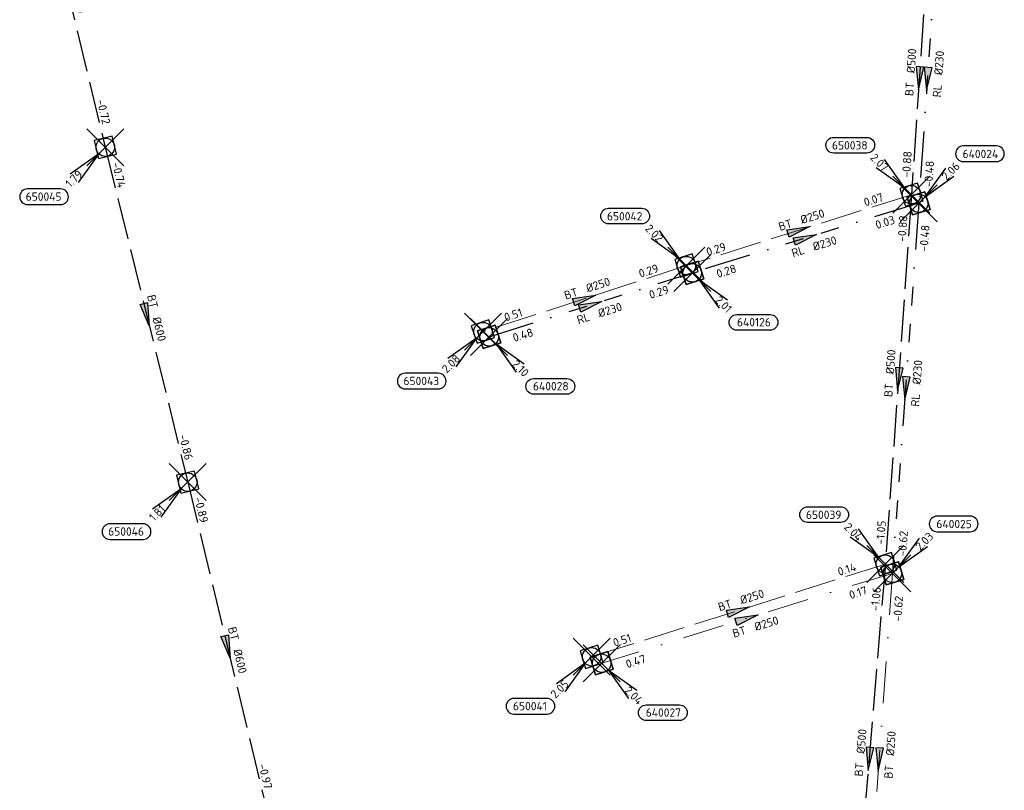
# Model space of a CAD drawing. Header units: metres. Extents: x 153343 to 157271, y 461673 to 467005.
# Tile 163 of 191: x 156721 to 156880, y 464336 to 464461. Entities that reach past the tile are written whole.
import ezdxf
from ezdxf.enums import TextEntityAlignment as Align

# ---------------------------------------------------------------- set-up
doc = ezdxf.new("R2010")
doc.units = ezdxf.units.M
doc.header["$LTSCALE"] = 0.75
doc.header["$PDMODE"] = 3
doc.header["$PDSIZE"] = 3
for name, pattern in [('RI-HWA_BETON', [11.4, 9, -2.4]), ('RI-RELINEN', [38, 10, -4, 0, -4, 4, -4, 4, -4, 0, -4]), ('RI-VWA_BETON', [19, 9, -5, 0, -5])]:
    doc.linetypes.add(name, pattern=pattern)
doc.layers.get('0').update_dxf_attribs({"lineweight": 25})
doc.layers.get('defpoints').update_dxf_attribs({"lineweight": 25})
for name, color, linetype in [('B-OI-RI-HWA_PUTNUMMER-S @ 0.75', 151, 'Continuous'), ('B-OI-RI-HWA_TRANSPORTLEIDING_BETON_500-G', 151, 'RI-HWA_BETON'), ('B-OI-RI-HWA_TRANSPORTLEIDING_BETON_600-G', 151, 'RI-HWA_BETON'), ('B-OI-RI-VWA_PUTNUMMER-S @ 0.75', 33, 'Continuous'), ('B-OI-RI-VWA_TRANSPORTLEIDING_B+RELINED_230-G', 33, 'RI-RELINEN')]:
    doc.layers.add(name, color=color, linetype=linetype)
for name, color, linetype, lineweight in [('B-OI-RI-HWA_RIOOLPUT_INSPECTIEPUT-S', 151, 'Continuous', 25), ('B-OI-RI-HWA_STROOMRICHTING-S @ 0.75', 151, 'Continuous', 25), ('B-OI-RI-HWA_TRANSPORTLEIDING_BETON_250-G', 151, 'RI-HWA_BETON', 18), ('B-OI-RI-VWA_RIOOLPUT_INSPECTIEPUT_BETON-S', 33, 'Continuous', 25), ('B-OI-RI-VWA_STROOMRICHTING-S @ 0.75', 33, 'Continuous', 25), ('B-OI-RI-VWA_TRANSPORTLEIDING_BETON_250-G', 33, 'RI-VWA_BETON', 18)]:
    doc.layers.add(name, color=color, linetype=linetype, lineweight=lineweight)
doc.layers.add('inspectieput', color=7, linetype='Continuous', plot=False)
doc.styles.add('NLCS-ISO', font='isocpeur.ttf')

# ---------------------------------------------------------------- blocks, each defined once
blk = doc.blocks.new('*U1927')
at = {"ltscale": 0.1}
blk.add_hatch(color=256, dxfattribs=at).paths.add_polyline_path([(2.500000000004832, 0), (-2.500000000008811, -0.8333333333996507), (-2.500000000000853, 0.8333333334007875)])
at = {"ltscale": 0.1, "flags": 128}
blk.add_lwpolyline([(2.500000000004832, 0), (-2.500000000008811, -0.8333333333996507), (-2.500000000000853, 0.8333333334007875)], close=True, dxfattribs=at)
at = {"ltscale": 0.1, "style": 'NLCS-ISO'}
for tag, p in [('BOBL', (-27.28492638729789, 1.120211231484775e-13)), ('MAT', (-1, 0.5000000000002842))]:
    blk.add_attdef(tag, text='', height=1.8, dxfattribs=at).set_placement(p, align=Align.BOTTOM_RIGHT)
for tag, p in [('DIA', (1, 0.5000000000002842)), ('BOBR', (26.33893511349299, -0.01016669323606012))]:
    blk.add_attdef(tag, text='', height=1.8, dxfattribs=at).set_placement(p, align=Align.BOTTOM_LEFT)
at = {"layer": 'defpoints', "ltscale": 0.1, "style": 'NLCS-ISO', "flags": 1}
blk.add_attdef('JVA', text='', height=1.8, dxfattribs=at).set_placement((0, -0.9999999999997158), align=Align.TOP_CENTER)
blk = doc.blocks.new('*U1928')
at = {"ltscale": 0.1}
blk.add_hatch(color=256, dxfattribs=at).paths.add_polyline_path([(2.500000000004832, 0), (-2.500000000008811, -0.8333333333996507), (-2.500000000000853, 0.8333333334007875)])
at = {"ltscale": 0.1, "flags": 128}
blk.add_lwpolyline([(2.500000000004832, 0), (-2.500000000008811, -0.8333333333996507), (-2.500000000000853, 0.8333333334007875)], close=True, dxfattribs=at)
at = {"ltscale": 0.1, "style": 'NLCS-ISO'}
for tag, p in [('BOBL', (-27.94989033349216, 1.119462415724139e-13)), ('MAT', (-1, 0.5000000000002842))]:
    blk.add_attdef(tag, text='', height=1.8, dxfattribs=at).set_placement(p, align=Align.BOTTOM_RIGHT)
for tag, p in [('DIA', (1, 0.5000000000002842)), ('BOBR', (27.00389889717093, -0.01063159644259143))]:
    blk.add_attdef(tag, text='', height=1.8, dxfattribs=at).set_placement(p, align=Align.BOTTOM_LEFT)
at = {"layer": 'defpoints', "ltscale": 0.1, "style": 'NLCS-ISO', "flags": 1}
blk.add_attdef('JVA', text='', height=1.8, dxfattribs=at).set_placement((0, -0.9999999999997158), align=Align.TOP_CENTER)
blk = doc.blocks.new('*U1923')
at = {"ltscale": 0.1}
blk.add_hatch(color=256, dxfattribs=at).paths.add_polyline_path([(2.500000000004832, 0), (-2.500000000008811, -0.8333333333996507), (-2.500000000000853, 0.8333333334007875)])
at = {"ltscale": 0.1, "flags": 128}
blk.add_lwpolyline([(2.500000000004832, 0), (-2.500000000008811, -0.8333333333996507), (-2.500000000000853, 0.8333333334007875)], close=True, dxfattribs=at)
at = {"ltscale": 0.1, "style": 'NLCS-ISO'}
for tag, p in [('BOBL', (-13.77282545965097, 1.135427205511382e-13)), ('MAT', (-1, 0.5000000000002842))]:
    blk.add_attdef(tag, text='', height=1.8, dxfattribs=at).set_placement(p, align=Align.BOTTOM_RIGHT)
for tag, p in [('DIA', (1, 0.5000000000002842)), ('BOBR', (12.82683748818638, -0.0007198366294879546))]:
    blk.add_attdef(tag, text='', height=1.8, dxfattribs=at).set_placement(p, align=Align.BOTTOM_LEFT)
at = {"layer": 'defpoints', "ltscale": 0.1, "style": 'NLCS-ISO', "flags": 1}
blk.add_attdef('JVA', text='', height=1.8, dxfattribs=at).set_placement((0, -0.9999999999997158), align=Align.TOP_CENTER)
blk = doc.blocks.new('*U1924')
at = {"ltscale": 0.1}
blk.add_hatch(color=256, dxfattribs=at).paths.add_polyline_path([(2.500000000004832, 0), (-2.500000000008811, -0.8333333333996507), (-2.500000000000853, 0.8333333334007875)])
at = {"ltscale": 0.1, "flags": 128}
blk.add_lwpolyline([(2.500000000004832, 0), (-2.500000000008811, -0.8333333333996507), (-2.500000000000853, 0.8333333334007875)], close=True, dxfattribs=at)
at = {"ltscale": 0.1, "style": 'NLCS-ISO'}
for tag, p in [('BOBL', (-23.94627206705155, 1.12397088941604e-13)), ('MAT', (-1, 0.5000000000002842))]:
    blk.add_attdef(tag, text='', height=1.8, dxfattribs=at).set_placement(p, align=Align.BOTTOM_RIGHT)
for tag, p in [('DIA', (1, 0.5000000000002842)), ('BOBR', (23.00028160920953, -0.007832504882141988))]:
    blk.add_attdef(tag, text='', height=1.8, dxfattribs=at).set_placement(p, align=Align.BOTTOM_LEFT)
at = {"layer": 'defpoints', "ltscale": 0.1, "style": 'NLCS-ISO', "flags": 1}
blk.add_attdef('JVA', text='', height=1.8, dxfattribs=at).set_placement((0, -0.9999999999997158), align=Align.TOP_CENTER)
blk = doc.blocks.new('*U1904')
at = {"ltscale": 0.1}
blk.add_hatch(color=256, dxfattribs=at).paths.add_polyline_path([(-2.500000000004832, 0), (2.500000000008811, -0.8333333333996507), (2.500000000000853, 0.8333333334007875)])
at = {"ltscale": 0.1, "flags": 128}
blk.add_lwpolyline([(-2.500000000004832, 0), (2.500000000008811, -0.8333333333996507), (2.500000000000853, 0.8333333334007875)], close=True, dxfattribs=at)
at = {"ltscale": 0.1, "style": 'NLCS-ISO'}
for tag, p in [('BOBL', (-32.936249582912, 1.113847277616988e-13)), ('MAT', (-1, 0.5000000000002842))]:
    blk.add_attdef(tag, text='', height=1.8, dxfattribs=at).set_placement(p, align=Align.BOTTOM_RIGHT)
for tag, p in [('DIA', (1, 0.5000000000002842)), ('BOBR', (31.99025692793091, -0.0141177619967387))]:
    blk.add_attdef(tag, text='', height=1.8, dxfattribs=at).set_placement(p, align=Align.BOTTOM_LEFT)
at = {"layer": 'defpoints', "ltscale": 0.1, "style": 'NLCS-ISO', "flags": 1}
blk.add_attdef('JVA', text='', height=1.8, dxfattribs=at).set_placement((0, -0.9999999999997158), align=Align.TOP_CENTER)
blk = doc.blocks.new('*U1905')
at = {"ltscale": 0.1}
blk.add_hatch(color=256, dxfattribs=at).paths.add_polyline_path([(2.500000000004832, 0), (-2.500000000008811, -0.8333333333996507), (-2.500000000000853, 0.8333333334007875)])
at = {"ltscale": 0.1, "flags": 128}
blk.add_lwpolyline([(2.500000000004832, 0), (-2.500000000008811, -0.8333333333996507), (-2.500000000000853, 0.8333333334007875)], close=True, dxfattribs=at)
at = {"ltscale": 0.1, "style": 'NLCS-ISO'}
for tag, p in [('BOBL', (-16.16838753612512, 1.132729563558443e-13)), ('MAT', (-1, 0.5000000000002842))]:
    blk.add_attdef(tag, text='', height=1.8, dxfattribs=at).set_placement(p, align=Align.BOTTOM_RIGHT)
for tag, p in [('DIA', (1, 0.5000000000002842)), ('BOBR', (15.2223989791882, -0.002394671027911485))]:
    blk.add_attdef(tag, text='', height=1.8, dxfattribs=at).set_placement(p, align=Align.BOTTOM_LEFT)
at = {"layer": 'defpoints', "ltscale": 0.1, "style": 'NLCS-ISO', "flags": 1}
blk.add_attdef('JVA', text='', height=1.8, dxfattribs=at).set_placement((0, -0.9999999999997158), align=Align.TOP_CENTER)
blk = doc.blocks.new('*U1925')
at = {"ltscale": 0.1}
blk.add_hatch(color=256, dxfattribs=at).paths.add_polyline_path([(-2.500000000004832, 0), (2.500000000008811, -0.8333333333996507), (2.500000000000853, 0.8333333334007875)])
at = {"ltscale": 0.1, "flags": 128}
blk.add_lwpolyline([(-2.500000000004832, 0), (2.500000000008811, -0.8333333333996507), (2.500000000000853, 0.8333333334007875)], close=True, dxfattribs=at)
at = {"ltscale": 0.1, "style": 'NLCS-ISO'}
for tag, p in [('BOBL', (-30.70165239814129, 1.116363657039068e-13)), ('MAT', (-1, 0.5000000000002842))]:
    blk.add_attdef(tag, text='', height=1.8, dxfattribs=at).set_placement(p, align=Align.BOTTOM_RIGHT)
for tag, p in [('DIA', (1, 0.5000000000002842)), ('BOBR', (29.75566028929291, -0.012555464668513))]:
    blk.add_attdef(tag, text='', height=1.8, dxfattribs=at).set_placement(p, align=Align.BOTTOM_LEFT)
at = {"layer": 'defpoints', "ltscale": 0.1, "style": 'NLCS-ISO', "flags": 1}
blk.add_attdef('JVA', text='', height=1.8, dxfattribs=at).set_placement((0, -0.9999999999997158), align=Align.TOP_CENTER)
blk = doc.blocks.new('*U1922')
at = {"ltscale": 0.1}
blk.add_hatch(color=256, dxfattribs=at).paths.add_polyline_path([(-2.500000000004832, 0), (2.500000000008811, -0.8333333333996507), (2.500000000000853, 0.8333333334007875)])
at = {"ltscale": 0.1, "flags": 128}
blk.add_lwpolyline([(-2.500000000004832, 0), (2.500000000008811, -0.8333333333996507), (2.500000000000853, 0.8333333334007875)], close=True, dxfattribs=at)
at = {"ltscale": 0.1, "style": 'NLCS-ISO'}
for tag, p in [('BOBL', (-15.87248870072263, 1.13306277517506e-13)), ('MAT', (-1, 0.5000000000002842))]:
    blk.add_attdef(tag, text='', height=1.8, dxfattribs=at).set_placement(p, align=Align.BOTTOM_RIGHT)
for tag, p in [('DIA', (1, 0.5000000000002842)), ('BOBR', (14.926500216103, -0.002187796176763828))]:
    blk.add_attdef(tag, text='', height=1.8, dxfattribs=at).set_placement(p, align=Align.BOTTOM_LEFT)
at = {"layer": 'defpoints', "ltscale": 0.1, "style": 'NLCS-ISO', "flags": 1}
blk.add_attdef('JVA', text='', height=1.8, dxfattribs=at).set_placement((0, -0.9999999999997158), align=Align.TOP_CENTER)
blk = doc.blocks.new('*U1909')
at = {"ltscale": 0.1}
blk.add_hatch(color=256, dxfattribs=at).paths.add_polyline_path([(2.500000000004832, 0), (-2.500000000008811, -0.8333333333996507), (-2.500000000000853, 0.8333333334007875)])
at = {"ltscale": 0.1, "flags": 128}
blk.add_lwpolyline([(2.500000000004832, 0), (-2.500000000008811, -0.8333333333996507), (-2.500000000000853, 0.8333333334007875)], close=True, dxfattribs=at)
at = {"ltscale": 0.1, "style": 'NLCS-ISO'}
for tag, p in [('BOBL', (-26.41652662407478, 1.121189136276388e-13)), ('MAT', (-1, 0.5000000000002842))]:
    blk.add_attdef(tag, text='', height=1.8, dxfattribs=at).set_placement(p, align=Align.BOTTOM_RIGHT)
for tag, p in [('DIA', (1, 0.5000000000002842)), ('BOBR', (25.4705355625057, -0.009559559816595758))]:
    blk.add_attdef(tag, text='', height=1.8, dxfattribs=at).set_placement(p, align=Align.BOTTOM_LEFT)
at = {"layer": 'defpoints', "ltscale": 0.1, "style": 'NLCS-ISO', "flags": 1}
blk.add_attdef('JVA', text='', height=1.8, dxfattribs=at).set_placement((0, -0.9999999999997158), align=Align.TOP_CENTER)
blk = doc.blocks.new('*U1887')
at = {"ltscale": 0.1}
blk.add_hatch(color=256, dxfattribs=at).paths.add_polyline_path([(2.500000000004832, 0), (-2.500000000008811, -0.8333333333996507), (-2.500000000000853, 0.8333333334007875)])
at = {"ltscale": 0.1, "flags": 128}
blk.add_lwpolyline([(2.500000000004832, 0), (-2.500000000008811, -0.8333333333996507), (-2.500000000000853, 0.8333333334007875)], close=True, dxfattribs=at)
at = {"ltscale": 0.1, "style": 'NLCS-ISO'}
for tag, p in [('BOBL', (-13.67401397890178, -3.240000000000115)), ('MAT', (-1.000000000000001, -3.740000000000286))]:
    blk.add_attdef(tag, text='', height=1.8, dxfattribs=at).set_placement(p, align=Align.BOTTOM_RIGHT)
for tag, p in [('DIA', (0.9999999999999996, -3.740000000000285)), ('BOBR', (12.72802603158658, -3.239349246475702))]:
    blk.add_attdef(tag, text='', height=1.8, dxfattribs=at).set_placement(p, align=Align.BOTTOM_LEFT)
at = {"layer": 'defpoints', "ltscale": 0.1, "style": 'NLCS-ISO', "flags": 1}
blk.add_attdef('JVA', text='', height=1.8, dxfattribs=at).set_placement((0, -0.9999999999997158), align=Align.TOP_CENTER)
blk = doc.blocks.new('*U1885')
at = {"ltscale": 0.1}
blk.add_hatch(color=256, dxfattribs=at).paths.add_polyline_path([(2.500000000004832, 0), (-2.500000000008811, -0.8333333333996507), (-2.500000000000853, 0.8333333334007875)])
at = {"ltscale": 0.1, "flags": 128}
blk.add_lwpolyline([(2.500000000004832, 0), (-2.500000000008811, -0.8333333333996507), (-2.500000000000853, 0.8333333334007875)], close=True, dxfattribs=at)
at = {"ltscale": 0.1, "style": 'NLCS-ISO'}
for tag, p in [('BOBL', (-23.54938109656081, -3.240000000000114)), ('MAT', (-1.000000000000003, -3.740000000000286))]:
    blk.add_attdef(tag, text='', height=1.8, dxfattribs=at).set_placement(p, align=Align.BOTTOM_RIGHT)
for tag, p in [('DIA', (0.9999999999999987, -3.740000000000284)), ('BOBR', (22.60339073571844, -3.232444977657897))]:
    blk.add_attdef(tag, text='', height=1.8, dxfattribs=at).set_placement(p, align=Align.BOTTOM_LEFT)
at = {"layer": 'defpoints', "ltscale": 0.1, "style": 'NLCS-ISO', "flags": 1}
blk.add_attdef('JVA', text='', height=1.8, dxfattribs=at).set_placement((0, -0.9999999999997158), align=Align.TOP_CENTER)
blk = doc.blocks.new('*U1882')
at = {"ltscale": 0.1}
blk.add_hatch(color=256, dxfattribs=at).paths.add_polyline_path([(-2.500000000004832, 0), (2.500000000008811, -0.8333333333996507), (2.500000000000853, 0.8333333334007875)])
at = {"ltscale": 0.1, "flags": 128}
blk.add_lwpolyline([(-2.500000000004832, 0), (2.500000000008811, -0.8333333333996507), (2.500000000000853, 0.8333333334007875)], close=True, dxfattribs=at)
at = {"ltscale": 0.1, "style": 'NLCS-ISO'}
for tag, p in [('BOBL', (-31.02036296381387, -3.240000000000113)), ('MAT', (-1.000000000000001, -3.740000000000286))]:
    blk.add_attdef(tag, text='', height=1.8, dxfattribs=at).set_placement(p, align=Align.BOTTOM_RIGHT)
for tag, p in [('DIA', (0.9999999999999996, -3.740000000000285)), ('BOBR', (30.07437077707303, -3.227221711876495))]:
    blk.add_attdef(tag, text='', height=1.8, dxfattribs=at).set_placement(p, align=Align.BOTTOM_LEFT)
at = {"layer": 'defpoints', "ltscale": 0.1, "style": 'NLCS-ISO', "flags": 1}
blk.add_attdef('JVA', text='', height=1.8, dxfattribs=at).set_placement((0, -0.9999999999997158), align=Align.TOP_CENTER)
blk = doc.blocks.new('*U1883')
at = {"ltscale": 0.1}
blk.add_hatch(color=256, dxfattribs=at).paths.add_polyline_path([(2.500000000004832, 0), (-2.500000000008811, -0.8333333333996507), (-2.500000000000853, 0.8333333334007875)])
at = {"ltscale": 0.1, "flags": 128}
blk.add_lwpolyline([(2.500000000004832, 0), (-2.500000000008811, -0.8333333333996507), (-2.500000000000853, 0.8333333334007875)], close=True, dxfattribs=at)
at = {"ltscale": 0.1, "style": 'NLCS-ISO'}
for tag, p in [('BOBL', (-16.26680649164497, -3.240000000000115)), ('MAT', (-1.000000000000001, -3.740000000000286))]:
    blk.add_attdef(tag, text='', height=1.8, dxfattribs=at).set_placement(p, align=Align.BOTTOM_RIGHT)
for tag, p in [('DIA', (0.9999999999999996, -3.740000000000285)), ('BOBR', (15.32081791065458, -3.237536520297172))]:
    blk.add_attdef(tag, text='', height=1.8, dxfattribs=at).set_placement(p, align=Align.BOTTOM_LEFT)
at = {"layer": 'defpoints', "ltscale": 0.1, "style": 'NLCS-ISO', "flags": 1}
blk.add_attdef('JVA', text='', height=1.8, dxfattribs=at).set_placement((0, -0.9999999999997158), align=Align.TOP_CENTER)
blk = doc.blocks.new('*U1875')
at = {"ltscale": 0.1}
blk.add_hatch(color=256, dxfattribs=at).paths.add_polyline_path([(-2.500000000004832, 0), (2.500000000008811, -0.8333333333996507), (2.500000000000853, 0.8333333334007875)])
at = {"ltscale": 0.1, "flags": 128}
blk.add_lwpolyline([(-2.500000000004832, 0), (2.500000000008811, -0.8333333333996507), (2.500000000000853, 0.8333333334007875)], close=True, dxfattribs=at)
at = {"ltscale": 0.1, "style": 'NLCS-ISO'}
for tag, p in [('BOBL', (-30.77621495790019, -3.240000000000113)), ('MAT', (-1.000000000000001, -3.740000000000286))]:
    blk.add_attdef(tag, text='', height=1.8, dxfattribs=at).set_placement(p, align=Align.BOTTOM_RIGHT)
for tag, p in [('DIA', (0.9999999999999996, -3.740000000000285)), ('BOBR', (29.83022283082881, -3.227392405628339))]:
    blk.add_attdef(tag, text='', height=1.8, dxfattribs=at).set_placement(p, align=Align.BOTTOM_LEFT)
at = {"layer": 'defpoints', "ltscale": 0.1, "style": 'NLCS-ISO', "flags": 1}
blk.add_attdef('JVA', text='', height=1.8, dxfattribs=at).set_placement((0, -0.9999999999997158), align=Align.TOP_CENTER)
blk = doc.blocks.new('*U1876')
at = {"ltscale": 0.1}
blk.add_hatch(color=256, dxfattribs=at).paths.add_polyline_path([(-2.500000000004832, 0), (2.500000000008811, -0.8333333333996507), (2.500000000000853, 0.8333333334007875)])
at = {"ltscale": 0.1, "flags": 128}
blk.add_lwpolyline([(-2.500000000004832, 0), (2.500000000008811, -0.8333333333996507), (2.500000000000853, 0.8333333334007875)], close=True, dxfattribs=at)
at = {"ltscale": 0.1, "style": 'NLCS-ISO'}
for tag, p in [('BOBL', (-17.58746979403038, -3.240000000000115)), ('MAT', (-1.000000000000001, -3.740000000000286))]:
    blk.add_attdef(tag, text='', height=1.8, dxfattribs=at).set_placement(p, align=Align.BOTTOM_RIGHT)
for tag, p in [('DIA', (0.9999999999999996, -3.740000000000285)), ('BOBR', (16.64148089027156, -3.236613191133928))]:
    blk.add_attdef(tag, text='', height=1.8, dxfattribs=at).set_placement(p, align=Align.BOTTOM_LEFT)
at = {"layer": 'defpoints', "ltscale": 0.1, "style": 'NLCS-ISO', "flags": 1}
blk.add_attdef('JVA', text='', height=1.8, dxfattribs=at).set_placement((0, -0.9999999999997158), align=Align.TOP_CENTER)
blk = doc.blocks.new('B-SRI-PUT_HWA-SO')
at = {"lineweight": -3, "flags": 128}
blk.add_lwpolyline([(-1.999999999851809, -2.00000000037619), (2.000000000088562, -2.000000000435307), (2.000000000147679, 1.99999999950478), (-2.00000000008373, 1.999999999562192)], close=True, dxfattribs=at)
at = {"lineweight": -3}
blk.add_circle((0, 0), 1.999999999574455, dxfattribs=at)
blk = doc.blocks.new('*U241')
for q in [(-7.601397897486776, -5.833630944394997), (-5.833630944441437, -7.601397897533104)]:
    blk.add_line((-1.414213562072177, -1.414213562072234), q)
blk.add_lwpolyline([(-16.8101220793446, -12.39118641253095), (-9.652067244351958, -12.39118641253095, 0.9999999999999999), (-9.652067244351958, -9.006816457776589), (-16.8101220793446, -9.006816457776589, 0.9999999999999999)], format="xyb", close=True)
at = {"ltscale": 0.1, "style": 'NLCS-ISO'}
blk.add_attdef('PUTHGT', text='', height=1.8, rotation=44.99999999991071, dxfattribs=at).set_placement((-8.442832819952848, -8.482353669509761), align=Align.MIDDLE_LEFT)
blk.add_attdef('PUTNR', text='', height=1.8, dxfattribs=at).set_placement((-13.33333333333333, -8.866666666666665), align=Align.MIDDLE_CENTER)
blk = doc.blocks.new('*U255')
for q in [(-5.833630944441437, 7.601397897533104), (-7.601397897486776, 5.833630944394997)]:
    blk.add_line((-1.414213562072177, 1.414213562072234), q)
blk.add_lwpolyline([(-16.8101220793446, 12.39118641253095), (-9.652067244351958, 12.39118641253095, -0.9999999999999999), (-9.652067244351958, 9.006816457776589), (-16.8101220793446, 9.006816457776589, -0.9999999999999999)], format="xyb", close=True)
at = {"ltscale": 0.1, "style": 'NLCS-ISO'}
blk.add_attdef('PUTNR', text='', height=1.8, dxfattribs=at).set_placement((-13.33333333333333, 10.66666666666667), align=Align.MIDDLE_CENTER)
blk.add_attdef('PUTHGT', text='', height=1.8, rotation=315.0000000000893, dxfattribs=at).set_placement((-8.442832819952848, 8.482353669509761), align=Align.MIDDLE_LEFT)
blk = doc.blocks.new('*U321')
for q in [(5.833630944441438, -7.601397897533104), (7.601397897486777, -5.833630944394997)]:
    blk.add_line((1.414213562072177, -1.414213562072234), q)
blk.add_lwpolyline([(16.8101220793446, -12.39118641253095), (9.652067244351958, -12.39118641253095, -0.9999999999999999), (9.652067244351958, -9.006816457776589), (16.8101220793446, -9.006816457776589, -0.9999999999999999)], format="xyb", close=True)
at = {"ltscale": 0.1, "style": 'NLCS-ISO'}
blk.add_attdef('PUTHGT', text='', height=1.8, rotation=315.0000000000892, dxfattribs=at).set_placement((5.388131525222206, -5.427652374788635), align=Align.MIDDLE_LEFT)
blk.add_attdef('PUTNR', text='', height=1.8, dxfattribs=at).set_placement((13.33333333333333, -8.866666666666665), align=Align.MIDDLE_CENTER)
blk = doc.blocks.new('*U43')
for q in [(5.833630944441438, 7.601397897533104), (7.601397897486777, 5.833630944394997)]:
    blk.add_line((1.414213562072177, 1.414213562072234), q)
blk.add_lwpolyline([(16.8101220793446, 12.39118641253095), (9.652067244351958, 12.39118641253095, 0.9999999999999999), (9.652067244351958, 9.006816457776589), (16.8101220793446, 9.006816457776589, 0.9999999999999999)], format="xyb", close=True)
at = {"ltscale": 0.1, "style": 'NLCS-ISO'}
blk.add_attdef('PUTHGT', text='', height=1.8, rotation=44.99999999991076, dxfattribs=at).set_placement((5.388131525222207, 5.427652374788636), align=Align.MIDDLE_LEFT)
blk.add_attdef('PUTNR', text='', height=1.8, dxfattribs=at).set_placement((13.33333333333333, 10.66666666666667), align=Align.MIDDLE_CENTER)
blk = doc.blocks.new('B-SRI-PUT_VWA-SO')
at = {"flags": 128}
blk.add_lwpolyline([(-2.00008364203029, 2.000083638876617), (1.99991635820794, 2.000083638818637), (1.999916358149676, -1.99991636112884), (-2.000083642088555, -1.999916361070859)], close=True, dxfattribs=at)
at = {"lineweight": -3, "flags": 128}
blk.add_lwpolyline([(2.000083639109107, -1.99991635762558), (1.99991635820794, 2.000083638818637), (-2.000083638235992, 1.999916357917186), (-1.999916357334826, -2.000083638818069)], close=True, dxfattribs=at)
at = {"lineweight": -3}
blk.add_circle((0, 0), 1.999999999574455, dxfattribs=at)

msp = doc.modelspace()

# ---------------------------------------------------------------- linework, layer by layer
at = {"layer": 'B-OI-RI-HWA_TRANSPORTLEIDING_BETON_250-G', "transparency": 33554610}
for p, q in [((156865.18, 464432.76), (156828.69, 464421.26)), ((156828.69, 464421.26), (156795.72, 464410.55)), ((156860.95, 464372.85), (156813.34, 464357.82))]:
    msp.add_line(p, q, dxfattribs=at)
at = {"layer": 'B-OI-RI-HWA_TRANSPORTLEIDING_BETON_500-G', "transparency": 33554610}
for p, q in [((156867.72, 464470.49), (156865.18, 464432.76)), ((156865.18, 464432.76), (156860.95, 464372.85)), ((156860.95, 464372.85), (156855.66, 464309.66))]:
    msp.add_line(p, q, dxfattribs=at)
at = {"layer": 'B-OI-RI-HWA_TRANSPORTLEIDING_BETON_600-G', "transparency": 33554610}
for p, q in [((156721.94, 464492.59), (156734.5, 464440.45)), ((156734.5, 464440.45), (156747.87, 464386.14)), ((156747.87, 464386.14), (156760.72, 464332.73))]:
    msp.add_line(p, q, dxfattribs=at)
at = {"layer": 'B-OI-RI-VWA_TRANSPORTLEIDING_B+RELINED_230-G', "transparency": 33554610}
for p, q in [((156869.16, 464471.66), (156866.35, 464431.37)), ((156866.35, 464431.37), (156829.64, 464420.08)), ((156866.35, 464431.37), (156862.09, 464371.35)), ((156796.72, 464409.7), (156829.64, 464420.08))]:
    msp.add_line(p, q, dxfattribs=at)
at = {"layer": 'B-OI-RI-VWA_TRANSPORTLEIDING_BETON_250-G', "transparency": 33554610}
for q in [(156814.96, 464356.78), (156857.73, 464310.97)]:
    msp.add_line((156862.09, 464371.35), q, dxfattribs=at)
at = {"layer": 'inspectieput', "color": 0, "transparency": 33554610}
for p in [(156734.5, 464440.45), (156865.18, 464432.76), (156866.35, 464431.37), (156828.69, 464421.26), (156829.64, 464420.08), (156795.72, 464410.55), (156796.72, 464409.7), (156747.87, 464386.14), (156860.95, 464372.85), (156862.09, 464371.35), (156813.34, 464357.82), (156814.96, 464356.78)]:
    msp.add_point(p, dxfattribs=at)

# ---------------------------------------------------------------- block references
at = {"layer": 'B-OI-RI-HWA_PUTNUMMER-S @ 0.75', "color": 0, "transparency": 33554610, "xscale": 0.75, "yscale": 0.75, "zscale": 0.75}
for p, values in [((156865.18, 464432.76), {'PUTNR': '650038', 'PUTHGT': '2.07'}), ((156828.69, 464421.26), {'PUTNR': '650042', 'PUTHGT': '2.02'}), ((156860.95, 464372.85), {'PUTNR': '650039', 'PUTHGT': '2.04'})]:
    msp.add_blockref('*U255', p, dxfattribs=at).add_auto_attribs(values)
at = {"layer": 'B-OI-RI-HWA_PUTNUMMER-S @ 0.75', "color": 0, "transparency": 33554610}
ref = msp.add_blockref('*U241', (156734.5, 464440.45), dxfattribs=dict(at, xscale=0.75, yscale=0.75, zscale=0.75))
ref.add_attrib('PUTNR', '650045', dxfattribs={"layer": '0', "ltscale": 0.1, "height": 1.35, "style": 'NLCS-ISO'}).set_placement((156724.5, 464432.45), align=Align.MIDDLE_CENTER)
ref.add_attrib('PUTHGT', '1.79', dxfattribs={"layer": '0', "ltscale": 0.1, "height": 1.35, "rotation": 44.99999999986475, "style": 'NLCS-ISO'}).set_placement((156728.358794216, 464434.2791535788), align=Align.MIDDLE_LEFT)
ref = msp.add_blockref('*U241', (156795.72, 464410.55), dxfattribs=dict(at, xscale=0.75, yscale=0.75, zscale=0.75))
ref.add_attrib('PUTNR', '650043', dxfattribs={"layer": '0', "ltscale": 0.1, "height": 1.35, "style": 'NLCS-ISO'}).set_placement((156785.72, 464402.55), align=Align.MIDDLE_CENTER)
ref.add_attrib('PUTHGT', '2.08', dxfattribs={"layer": '0', "ltscale": 0.1, "height": 1.35, "rotation": 44.99999999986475, "style": 'NLCS-ISO'}).set_placement((156789.387875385, 464404.1882347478), align=Align.MIDDLE_LEFT)
ref = msp.add_blockref('*U241', (156747.87, 464386.14), dxfattribs=dict(at, xscale=0.75, yscale=0.75, zscale=0.75))
ref.add_attrib('PUTNR', '650046', dxfattribs={"layer": '0', "ltscale": 0.1, "height": 1.35, "style": 'NLCS-ISO'}).set_placement((156737.87, 464378.14), align=Align.MIDDLE_CENTER)
ref.add_attrib('PUTHGT', '1.81', dxfattribs={"layer": '0', "ltscale": 0.1, "height": 1.35, "rotation": 44.99999999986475, "style": 'NLCS-ISO'}).set_placement((156741.9197130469, 464380.1600724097), align=Align.MIDDLE_LEFT)
ref = msp.add_blockref('*U241', (156813.34, 464357.82), dxfattribs=dict(at, xscale=0.75, yscale=0.75, zscale=0.75))
ref.add_attrib('PUTNR', '650041', dxfattribs={"layer": '0', "ltscale": 0.1, "height": 1.35, "style": 'NLCS-ISO'}).set_placement((156803.34, 464349.8200000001), align=Align.MIDDLE_CENTER)
ref.add_attrib('PUTHGT', '2.05', dxfattribs={"layer": '0', "ltscale": 0.1, "height": 1.35, "rotation": 44.99999999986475, "style": 'NLCS-ISO'}).set_placement((156807.007875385, 464351.4582347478), align=Align.MIDDLE_LEFT)
at = {"layer": 'B-OI-RI-HWA_RIOOLPUT_INSPECTIEPUT-S', "transparency": 33554610}
for p, xscale, yscale, zscale, rotation in [((156734.5, 464440.45), 0.75, 0.75, 0.75, 283.8300282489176), ((156865.18, 464432.76), 0.75, 0.75, 0.75, 197.4924976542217), ((156828.69, 464421.26), 0.7500000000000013, 0.7500000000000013, 0.7500000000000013, 197.9959092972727), ((156795.72, 464410.55), 0.75, 0.75, 0.75, 17.99590929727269), ((156747.87, 464386.14), 0.7499999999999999, 0.7499999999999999, 0.7499999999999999, 283.527781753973), ((156860.95, 464372.85), 0.7500000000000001, 0.7500000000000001, 0.7500000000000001, 197.5203846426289), ((156813.34, 464357.8200000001), 0.75, 0.75, 0.75, 17.52038464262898)]:
    msp.add_blockref('B-SRI-PUT_HWA-SO', p, dxfattribs=dict(at, xscale=xscale, yscale=yscale, zscale=zscale, rotation=rotation))
at = {"layer": 'B-OI-RI-HWA_STROOMRICHTING-S @ 0.75', "color": 0, "transparency": 33554610, "xscale": 0.75, "yscale": 0.75, "zscale": 0.75}
for name, p, rotation, values in [('*U1909', (156728.22, 464466.52), 283.5439347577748, {'MAT': 'BT', 'DIA': '%%c600', 'BOBL': '-0.63', 'BOBR': '-0.72'}), ('*U1922', (156866.45, 464451.625), 86.1486343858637, {'MAT': 'BT', 'DIA': '%%c500', 'BOBL': '-0.88', 'BOBR': '-0.84'}), ('*U1928', (156741.185, 464413.295), 283.8300282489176, {'MAT': 'BT', 'DIA': '%%c600', 'BOBL': '-0.74', 'BOBR': '-0.86'}), ('*U1905', (156846.935, 464427.01), 17.49249765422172, {'MAT': 'BT', 'DIA': '%%c250', 'BOBL': '0.29', 'BOBR': '0.07'}), ('*U1925', (156863.065, 464402.805), 85.96128177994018, {'MAT': 'BT', 'DIA': '%%c500', 'BOBL': '-1.05', 'BOBR': '-0.88'}), ('*U1923', (156812.205, 464415.905), 17.99590929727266, {'MAT': 'BT', 'DIA': '%%c250', 'BOBL': '0.51', 'BOBR': '0.29'}), ('*U1927', (156754.295, 464359.435), 283.527781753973, {'MAT': 'BT', 'DIA': '%%c600', 'BOBL': '-0.89', 'BOBR': '-0.97'}), ('*U1924', (156837.145, 464365.335), 17.5203846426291, {'MAT': 'BT', 'DIA': '%%c250', 'BOBL': '0.51', 'BOBR': '0.14'}), ('*U1904', (156858.305, 464341.255), 85.21459766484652, {'MAT': 'BT', 'DIA': '%%c500', 'BOBL': '-1.20', 'BOBR': '-1.06'})]:
    msp.add_blockref(name, p, dxfattribs=dict(at, rotation=rotation)).add_auto_attribs(values)
at = {"layer": 'B-OI-RI-VWA_PUTNUMMER-S @ 0.75', "color": 0, "transparency": 33554610, "xscale": 0.75, "yscale": 0.75, "zscale": 0.75}
for p, values in [((156866.35, 464431.37), {'PUTNR': '640024', 'PUTHGT': '2.06'}), ((156862.09, 464371.35), {'PUTNR': '640025', 'PUTHGT': '2.03'})]:
    msp.add_blockref('*U43', p, dxfattribs=at).add_auto_attribs(values)
at = {"layer": 'B-OI-RI-VWA_PUTNUMMER-S @ 0.75', "color": 0, "transparency": 33554610}
ref = msp.add_blockref('*U321', (156829.64, 464420.08), dxfattribs=dict(at, xscale=0.75, yscale=0.75, zscale=0.75))
ref.add_attrib('PUTNR', '640126', dxfattribs={"layer": '0', "ltscale": 0.1, "height": 1.35, "style": 'NLCS-ISO'}).set_placement((156839.64, 464412.0799999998), align=Align.MIDDLE_CENTER)
ref.add_attrib('PUTHGT', '2.01', dxfattribs={"layer": '0', "ltscale": 0.1, "height": 1.35, "rotation": 314.9999999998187, "style": 'NLCS-ISO'}).set_placement((156833.6810986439, 464416.0092607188), align=Align.MIDDLE_LEFT)
ref = msp.add_blockref('*U321', (156796.72, 464409.7), dxfattribs=dict(at, xscale=0.75, yscale=0.75, zscale=0.75))
ref.add_attrib('PUTNR', '640028', dxfattribs={"layer": '0', "ltscale": 0.1, "height": 1.35, "style": 'NLCS-ISO'}).set_placement((156806.7200000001, 464401.7), align=Align.MIDDLE_CENTER)
ref.add_attrib('PUTHGT', '2.10', dxfattribs={"layer": '0', "ltscale": 0.1, "height": 1.35, "rotation": 314.9999999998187, "style": 'NLCS-ISO'}).set_placement((156800.7610986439, 464405.6292607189), align=Align.MIDDLE_LEFT)
ref = msp.add_blockref('*U321', (156814.96, 464356.78), dxfattribs=dict(at, xscale=0.75, yscale=0.75, zscale=0.75))
ref.add_attrib('PUTNR', '640027', dxfattribs={"layer": '0', "ltscale": 0.1, "height": 1.35, "style": 'NLCS-ISO'}).set_placement((156824.96, 464348.78), align=Align.MIDDLE_CENTER)
ref.add_attrib('PUTHGT', '2.04', dxfattribs={"layer": '0', "ltscale": 0.1, "height": 1.35, "rotation": 314.9999999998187, "style": 'NLCS-ISO'}).set_placement((156819.0010986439, 464352.709260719), align=Align.MIDDLE_LEFT)
at = {"layer": 'B-OI-RI-VWA_RIOOLPUT_INSPECTIEPUT_BETON-S', "transparency": 33554610}
for p, xscale, yscale, zscale, rotation in [((156866.35, 464431.37), 0.7499999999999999, 0.7499999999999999, 0.7499999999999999, 197.095051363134), ((156829.64, 464420.0800000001), 0.7500000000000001, 0.7500000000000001, 0.7500000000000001, 197.5005760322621), ((156796.72, 464409.7), 0.75, 0.75, 0.75, 17.50057603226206), ((156862.09, 464371.35), 0.7500000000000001, 0.7500000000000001, 0.7500000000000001, 197.1787282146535), ((156814.96, 464356.78), 0.75, 0.75, 0.75, 17.1787282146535)]:
    msp.add_blockref('B-SRI-PUT_VWA-SO', p, dxfattribs=dict(at, xscale=xscale, yscale=yscale, zscale=zscale, rotation=rotation))
at = {"layer": 'B-OI-RI-VWA_STROOMRICHTING-S @ 0.75', "color": 0, "transparency": 33554610, "xscale": 0.75, "yscale": 0.75, "zscale": 0.75}
for name, p, rotation, values in [('*U1876', (156867.755, 464451.515), 86.01040336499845, {'MAT': 'RL', 'DIA': '%%c230', 'BOBL': '-0.48', 'BOBR': '-0.41'}), ('*U1883', (156847.995, 464425.725), 17.09505136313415, {'MAT': 'RL', 'DIA': '%%c230', 'BOBL': '0.28', 'BOBR': '0.03'}), ('*U1875', (156864.22, 464401.36), 85.94016340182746, {'MAT': 'RL', 'DIA': '%%c230', 'BOBL': '-0.62', 'BOBR': '-0.48'}), ('*U1887', (156813.1800000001, 464414.89), 17.50057603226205, {'MAT': 'RL', 'DIA': '%%c230', 'BOBL': '0.48', 'BOBR': '0.29'}), ('*U1885', (156838.525, 464364.0650000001), 17.17872821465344, {'MAT': 'BT', 'DIA': '%%c250', 'BOBL': '0.47', 'BOBR': '0.17'}), ('*U1882', (156859.91, 464341.16), 85.86987798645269, {'MAT': 'BT', 'DIA': '%%c250', 'BOBL': '-0.71', 'BOBR': '-0.62'})]:
    msp.add_blockref(name, p, dxfattribs=dict(at, rotation=rotation)).add_auto_attribs(values)

doc.saveas('drawing.dxf')
